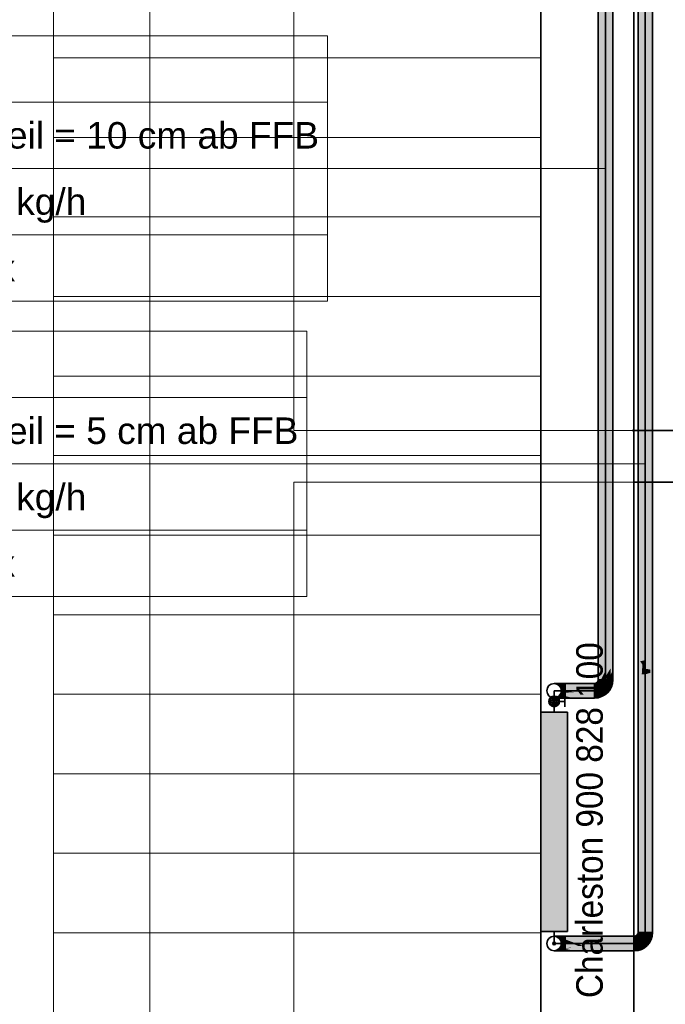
# Model space of a CAD drawing. Extents: x -208 to 552, y -140 to 454.
# Tile 4 of 47: x -118 to -69, y 229 to 303. Entities that reach past the tile are written whole.
import ezdxf
from ezdxf.lldxf.tags import DXFTag

# ---------------------------------------------------------------- set-up
doc = ezdxf.new("R2010")
doc.units = 0
doc.layers.get('0').update_dxf_attribs({"lineweight": 35})
for name, color, linetype, lineweight in [('0-Shading', 7, 'Continuous', 35), ('5_DG-BESTAND', 7, 'Continuous', 25), ('5_DG-SCHRAFF-FILL', 7, 'Continuous', 25), ('H_Heizkoerpertext', 7, 'Continuous', 35)]:
    doc.layers.add(name, color=color, linetype=linetype, lineweight=lineweight)
for name, color, linetype, lineweight, true_color in [('H_Heizkoerper', 1, 'Continuous', 35, 0xff0000), ('H_Heizkoerperflaeche', 7, 'Continuous', 35, 0xc0c0c0), ('H_Ruecklauf', 5, 'Continuous', 35, 0x0000ff), ('H_Ruecklauf_Beschriftung', 5, 'Continuous', 18, 0x0000ff), ('H_Vorlauf', 1, 'Continuous', 35, 0xff0000), ('H_Vorlauf_Beschriftung', 1, 'Continuous', 18, 0xff0000)]:
    doc.layers.add(name, color=color, linetype=linetype, lineweight=lineweight, true_color=true_color)
doc.styles.get("Standard").update_dxf_attribs({"font": 'arial.ttf'})
tags = doc.linetypes.add('VERDECKT2_S2', pattern=[0.0027, 0.002, -0.0007]).pattern_tags.tags
tags[6:7] = [DXFTag(74, 4), DXFTag(75, 0), DXFTag(340, '0'), DXFTag(46, 1.0), DXFTag(50, 0.0), DXFTag(44, 0.0), DXFTag(45, 0.0)]
tags[4:5] = [DXFTag(74, 4), DXFTag(75, 0), DXFTag(340, '0'), DXFTag(46, 1.0), DXFTag(50, 0.0), DXFTag(44, 0.0), DXFTag(45, 0.0)]

# ---------------------------------------------------------------- blocks, each defined once
blk = doc.blocks.new('Shading-A06HSU30NL', base_point=(253.809, 271.391))
at = {"layer": '0-Shading', "color": 14, "true_color": 0xb00000}
for points in [[(-74.22, 298.498), (-74.22, 304.838), (-74.381, 299.011), (-74.381, 304.926)], [(-73.442, 304.516), (-73.442, 296.62), (-73.281, 304.47), (-73.281, 296.355)], [(-74.381, 253.295), (-74.22, 253.295), (-74.381, 299.011), (-74.22, 298.498)], [(-73.442, 296.62), (-73.442, 259.203), (-73.281, 296.355), (-73.281, 261.65)], [(-73.442, 255.095), (-73.281, 255.902), (-73.442, 259.203), (-73.281, 261.65)], [(-73.442, 254.166), (-73.281, 254.639), (-73.442, 255.095), (-73.281, 255.902)], [(-73.442, 253.681), (-73.281, 254.006), (-73.442, 254.166), (-73.281, 254.639)], [(-73.442, 253.329), (-73.281, 253.569), (-73.442, 253.681), (-73.281, 254.006)], [(-73.281, 253.295), (-73.281, 253.569), (-73.442, 253.295), (-73.442, 253.329)], [(-77.093, 253.02), (-76.992, 252.859), (-76.879, 253.02), (-76.879, 252.859)], [(-74.656, 252.859), (-74.656, 253.02), (-76.879, 252.859), (-76.879, 253.02)], [(-77.028, 252.023), (-77.093, 251.92), (-76.879, 251.923), (-76.879, 251.92)], [(-76.879, 251.923), (-76.879, 252.023), (-77.028, 252.023), (-77.002, 252.064)], [(-77.002, 252.064), (-76.879, 252.023), (-76.992, 252.081), (-76.879, 252.064)], [(-76.879, 252.064), (-76.879, 252.081), (-76.992, 252.081)], [(-76.879, 252.064), (-76.879, 252.081), (-76.879, 252.064)], [(-76.879, 252.081), (-74.656, 251.92), (-74.656, 251.934)], [(-74.656, 251.92), (-76.879, 252.081), (-76.19, 251.92), (-76.879, 252.064)], [(-74.656, 252.081), (-76.879, 252.081), (-74.656, 251.934)], [(-76.879, 252.064), (-76.878, 252.023), (-76.19, 251.92), (-76.623, 251.92)], [(-76.879, 251.923), (-76.875, 251.92), (-76.879, 252.023), (-76.878, 252.023)], [(-76.879, 251.92), (-76.875, 251.92), (-76.879, 251.923)], [(-76.878, 252.023), (-76.875, 251.92), (-76.623, 251.92)]]:
    blk.add_solid(points, dxfattribs=at)
at = {"layer": '0-Shading', "color": 1, "true_color": 0xf50000}
for points in [[(-73.961, 304.725), (-74.22, 304.838), (-73.995, 297.926), (-74.22, 298.498)], [(-73.961, 304.725), (-73.995, 297.926), (-73.831, 304.668), (-73.831, 297.508)], [(-73.831, 304.668), (-73.831, 297.508), (-73.442, 304.516), (-73.442, 296.62)], [(-74.22, 298.498), (-74.22, 253.295), (-73.995, 297.926)], [(-73.995, 297.926), (-74.22, 253.295), (-73.831, 297.508), (-73.831, 255.742)], [(-73.831, 297.508), (-73.831, 255.742), (-73.442, 296.62), (-73.442, 259.203)], [(-73.831, 255.742), (-73.831, 253.984), (-73.442, 259.203), (-73.775, 254.143)], [(-73.775, 254.143), (-73.442, 255.095), (-73.442, 259.203)], [(-73.831, 253.984), (-73.831, 255.742), (-74.18, 253.295), (-74.22, 253.295)], [(-73.831, 253.984), (-73.831, 253.551), (-73.442, 255.095), (-73.713, 253.737)], [(-73.713, 253.737), (-73.442, 254.166), (-73.442, 255.095)], [(-74.18, 253.295), (-74.079, 253.296), (-73.831, 253.984), (-73.831, 253.551)], [(-73.831, 253.551), (-73.831, 253.299), (-73.442, 254.166), (-73.691, 253.437)], [(-73.691, 253.437), (-73.442, 253.681), (-73.442, 254.166)], [(-74.081, 253.295), (-74.181, 253.295), (-74.197, 253.172), (-74.235, 253.182)], [(-74.181, 253.295), (-74.22, 253.295), (-74.235, 253.182)], [(-74.18, 253.295), (-74.22, 253.295), (-74.181, 253.295)], [(-74.197, 253.172), (-74.099, 253.147), (-74.081, 253.295), (-73.839, 253.295)], [(-74.081, 253.295), (-74.079, 253.296), (-74.181, 253.295), (-74.18, 253.295)], [(-74.099, 253.147), (-73.858, 253.085), (-73.839, 253.295), (-73.831, 253.295)], [(-73.839, 253.295), (-73.831, 253.299), (-74.081, 253.295), (-74.079, 253.296)], [(-74.079, 253.296), (-73.831, 253.299), (-73.831, 253.551)], [(-73.84, 253.151), (-73.831, 253.295), (-73.858, 253.086), (-73.858, 253.085)], [(-73.739, 253.295), (-73.831, 253.295), (-73.816, 253.11), (-73.844, 253.094)], [(-73.831, 253.295), (-73.831, 253.299), (-73.839, 253.295)], [(-73.831, 253.299), (-73.831, 253.295), (-73.442, 253.681), (-73.624, 253.313)], [(-73.624, 253.313), (-73.831, 253.295), (-73.634, 253.295)], [(-73.816, 253.11), (-73.701, 253.177), (-73.739, 253.295), (-73.634, 253.295)], [(-73.465, 253.295), (-73.766, 253.065), (-73.657, 253.045)], [(-73.465, 253.295), (-73.5, 253.295), (-73.766, 253.065), (-73.703, 253.174)], [(-73.703, 253.174), (-73.5, 253.295), (-73.701, 253.177)], [(-73.701, 253.177), (-73.5, 253.295), (-73.634, 253.295)], [(-73.657, 253.045), (-73.479, 253.013), (-73.465, 253.295), (-73.442, 253.295)], [(-73.5, 253.295), (-73.442, 253.329), (-73.634, 253.295), (-73.624, 253.313)], [(-73.624, 253.313), (-73.442, 253.329), (-73.442, 253.681)], [(-73.5, 253.295), (-73.465, 253.295), (-73.442, 253.329)], [(-73.465, 253.295), (-73.442, 253.295), (-73.442, 253.329)], [(-76.879, 252.47), (-74.656, 252.47), (-76.879, 252.505), (-74.656, 252.859)], [(-74.656, 252.859), (-76.879, 252.859), (-76.879, 252.505)], [(-74.442, 252.498), (-74.543, 252.873), (-74.656, 252.47), (-74.656, 252.859)], [(-74.342, 252.122), (-74.442, 252.498), (-74.656, 252.081), (-74.656, 252.47)], [(-74.418, 252.883), (-74.438, 252.917), (-74.543, 252.873)], [(-74.442, 252.498), (-74.243, 252.58), (-74.543, 252.873), (-74.418, 252.883)], [(-74.229, 252.555), (-74.243, 252.58), (-74.442, 252.498)], [(-74.342, 252.122), (-74.049, 252.243), (-74.442, 252.498), (-74.229, 252.555)], [(-74.32, 252.959), (-74.347, 252.986), (-74.438, 252.917)], [(-74.418, 252.883), (-74.249, 252.888), (-74.438, 252.917), (-74.32, 252.959)], [(-74.243, 252.58), (-74.072, 252.711), (-74.418, 252.883), (-74.249, 252.888)], [(-74.244, 253.057), (-74.278, 253.077), (-74.347, 252.986)], [(-74.32, 252.959), (-74.158, 253.007), (-74.347, 252.986), (-74.244, 253.057)], [(-74.249, 252.888), (-73.949, 252.886), (-74.32, 252.959), (-74.158, 253.007)], [(-74.197, 253.172), (-74.235, 253.182), (-74.278, 253.077)], [(-74.101, 253.146), (-74.197, 253.172), (-74.244, 253.057), (-74.278, 253.077)], [(-74.244, 253.057), (-74.278, 253.077), (-74.244, 253.057)], [(-74.072, 252.711), (-73.941, 252.882), (-74.249, 252.888), (-73.949, 252.886)], [(-74.244, 253.057), (-74.156, 253.008), (-74.101, 253.146), (-73.867, 253.083)], [(-74.052, 252.691), (-74.072, 252.711), (-74.243, 252.58)], [(-74.229, 252.555), (-74.008, 252.646), (-74.243, 252.58), (-74.052, 252.691)], [(-74.197, 253.172), (-74.235, 253.182), (-74.197, 253.172)], [(-74.049, 252.243), (-73.797, 252.436), (-74.229, 252.555), (-74.008, 252.646)], [(-73.949, 252.886), (-73.94, 252.886), (-74.158, 253.007), (-74.156, 253.008)], [(-74.156, 253.008), (-73.94, 252.886), (-73.867, 253.083), (-73.859, 253.081)], [(-73.867, 253.083), (-73.858, 253.085), (-74.101, 253.146), (-74.099, 253.147)], [(-73.916, 252.868), (-73.941, 252.882), (-74.072, 252.711)], [(-74.052, 252.691), (-73.862, 252.836), (-74.072, 252.711), (-73.916, 252.868)], [(-74.008, 252.646), (-73.77, 252.783), (-74.052, 252.691), (-73.862, 252.836)], [(-73.797, 252.436), (-73.605, 252.688), (-74.008, 252.646), (-73.77, 252.783)], [(-73.941, 252.882), (-73.94, 252.886), (-73.949, 252.886)], [(-73.914, 252.871), (-73.94, 252.886), (-73.916, 252.868), (-73.941, 252.882)], [(-73.831, 253.074), (-73.859, 253.081), (-73.939, 252.886), (-73.94, 252.886)], [(-73.892, 252.899), (-73.94, 252.886), (-73.914, 252.871)], [(-73.77, 253.057), (-73.831, 253.074), (-73.892, 252.899), (-73.939, 252.886)], [(-73.86, 252.839), (-73.914, 252.871), (-73.862, 252.836), (-73.916, 252.868)], [(-73.86, 252.839), (-73.764, 252.934), (-73.914, 252.871), (-73.892, 252.899)], [(-73.892, 252.899), (-73.764, 252.934), (-73.77, 253.057), (-73.668, 253.03)], [(-73.859, 253.081), (-73.858, 253.085), (-73.867, 253.083)], [(-73.862, 252.836), (-73.77, 252.783), (-73.86, 252.839), (-73.769, 252.785)], [(-73.54, 252.995), (-73.764, 252.934), (-73.769, 252.785), (-73.86, 252.839)], [(-73.858, 253.085), (-73.859, 253.081), (-73.701, 253.177), (-73.703, 253.174)], [(-73.703, 253.174), (-73.859, 253.081), (-73.766, 253.065)], [(-73.766, 253.065), (-73.859, 253.081), (-73.77, 253.057)], [(-73.844, 253.094), (-73.84, 253.151), (-73.858, 253.086)], [(-73.668, 253.03), (-73.657, 253.045), (-73.77, 253.057), (-73.766, 253.065)], [(-73.77, 252.783), (-73.605, 252.688), (-73.769, 252.785)], [(-73.54, 252.995), (-73.769, 252.785), (-73.506, 252.986)], [(-73.769, 252.785), (-73.605, 252.688), (-73.506, 252.986), (-73.483, 252.98)], [(-73.764, 252.934), (-73.54, 252.995), (-73.668, 253.03)], [(-73.54, 252.995), (-73.479, 253.013), (-73.668, 253.03), (-73.657, 253.045)], [(-73.54, 252.995), (-73.506, 252.986), (-73.479, 253.013)], [(-73.506, 252.986), (-73.483, 252.98), (-73.479, 253.013)], [(-76.879, 252.081), (-74.656, 252.081), (-76.879, 252.323), (-74.656, 252.47)], [(-76.879, 252.446), (-76.655, 252.338), (-76.879, 252.47), (-76.228, 252.366)], [(-76.228, 252.366), (-74.656, 252.47), (-76.879, 252.47)], [(-76.879, 252.323), (-76.655, 252.338), (-76.879, 252.446)]]:
    blk.add_solid(points, dxfattribs=at)
at = {"layer": '0-Shading', "color": 14, "true_color": 0xaf0000}
for points in [[(-74.22, 253.295), (-74.381, 253.295), (-74.235, 253.182), (-74.39, 253.223)], [(-73.293, 253.199), (-73.281, 253.295), (-73.479, 253.013), (-73.442, 253.295)], [(-74.543, 252.873), (-74.585, 253.029), (-74.656, 252.859), (-74.656, 253.02)], [(-74.438, 252.917), (-74.518, 253.056), (-74.543, 252.873), (-74.585, 253.029)], [(-74.347, 252.986), (-74.461, 253.1), (-74.438, 252.917), (-74.518, 253.056)], [(-74.278, 253.077), (-74.418, 253.157), (-74.347, 252.986), (-74.461, 253.1)], [(-74.235, 253.182), (-74.39, 253.223), (-74.278, 253.077), (-74.418, 253.157)], [(-73.53, 252.645), (-73.605, 252.688), (-73.707, 252.346), (-73.797, 252.436)], [(-73.684, 252.322), (-73.465, 252.607), (-73.707, 252.346), (-73.53, 252.645)], [(-73.45, 252.972), (-73.483, 252.98), (-73.53, 252.645), (-73.605, 252.688)], [(-73.465, 252.607), (-73.328, 252.939), (-73.53, 252.645), (-73.45, 252.972)], [(-73.483, 252.98), (-73.45, 252.972), (-73.479, 253.013), (-73.453, 253.039)], [(-73.45, 252.972), (-73.328, 252.939), (-73.453, 253.039), (-73.293, 253.199)], [(-74.3, 251.966), (-74.342, 252.122), (-74.656, 251.92), (-74.656, 252.081)], [(-73.972, 252.11), (-74.049, 252.243), (-74.3, 251.967), (-74.342, 252.122)], [(-74.3, 251.966), (-73.968, 252.104), (-74.3, 251.967), (-73.972, 252.11)], [(-73.707, 252.346), (-73.797, 252.436), (-73.972, 252.11), (-74.049, 252.243)], [(-73.968, 252.104), (-73.684, 252.322), (-73.972, 252.11), (-73.707, 252.346)]]:
    blk.add_solid(points, dxfattribs=at)
at = {"layer": '0-Shading', "color": 16, "true_color": 0x850000}
for points in [[(-77.436, 252.917), (-77.677, 253.02), (-77.696, 253.016), (-77.704, 253.02)], [(-77.339, 252.875), (-77.436, 252.917), (-77.454, 252.916), (-77.696, 253.016)], [(-77.676, 253.02), (-77.677, 253.02), (-77.668, 253.016)], [(-77.668, 253.016), (-77.677, 253.02), (-77.434, 252.916), (-77.436, 252.917)], [(-77.454, 252.916), (-77.354, 252.875), (-77.339, 252.875), (-77.301, 252.859)], [(-77.434, 252.916), (-77.436, 252.917), (-77.338, 252.875), (-77.339, 252.875)], [(-77.354, 252.875), (-77.315, 252.859), (-77.301, 252.859)], [(-77.339, 252.875), (-77.301, 252.859), (-77.338, 252.875)], [(-77.301, 252.081), (-77.315, 252.081), (-77.676, 251.92), (-77.704, 251.92)], [(-77.301, 252.081), (-77.676, 251.92), (-77.672, 251.921)], [(-77.676, 251.92), (-77.676, 251.92), (-77.672, 251.921)]]:
    blk.add_solid(points, dxfattribs=at)
at = {"layer": '0-Shading', "color": 14, "true_color": 0x920000}
for points in [[(-77.379, 252.917), (-77.595, 253.02), (-77.668, 253.016), (-77.676, 253.02)], [(-77.291, 252.875), (-77.379, 252.917), (-77.434, 252.916), (-77.668, 253.016)], [(-77.594, 253.02), (-77.595, 253.02), (-77.586, 253.016)], [(-77.586, 253.016), (-77.595, 253.02), (-77.377, 252.916), (-77.379, 252.917)], [(-77.434, 252.916), (-77.338, 252.875), (-77.291, 252.875), (-77.257, 252.859)], [(-77.338, 252.875), (-77.301, 252.859), (-77.257, 252.859)], [(-77.291, 252.875), (-77.257, 252.859), (-77.291, 252.875)], [(-77.309, 252.056), (-77.672, 251.921), (-77.623, 251.92), (-77.676, 251.92)], [(-77.309, 252.056), (-77.291, 252.064), (-77.672, 251.921), (-77.301, 252.081)], [(-77.309, 252.056), (-77.623, 251.92), (-77.433, 251.997)], [(-77.623, 251.92), (-77.594, 251.92), (-77.433, 251.997)], [(-77.291, 252.064), (-77.257, 252.081), (-77.301, 252.081)]]:
    blk.add_solid(points, dxfattribs=at)
at = {"layer": '0-Shading', "color": 14, "true_color": 0x9d0000}
for points in [[(-77.463, 253.02), (-77.594, 253.02), (-77.286, 252.916), (-77.586, 253.016)], [(-77.286, 252.916), (-77.586, 253.016), (-77.215, 252.875), (-77.377, 252.916)], [(-77.215, 252.875), (-77.377, 252.916), (-77.188, 252.859), (-77.291, 252.875)], [(-77.291, 252.875), (-77.257, 252.859), (-77.188, 252.859)], [(-77.188, 252.081), (-77.594, 251.92), (-77.463, 251.92)], [(-77.594, 251.92), (-77.188, 252.081), (-77.433, 251.997), (-77.196, 252.081)], [(-77.196, 252.081), (-77.229, 252.081), (-77.433, 251.997), (-77.309, 252.056)], [(-77.309, 252.056), (-77.29, 252.062), (-77.291, 252.064)], [(-77.29, 252.062), (-77.229, 252.081), (-77.291, 252.064), (-77.257, 252.081)]]:
    blk.add_solid(points, dxfattribs=at)
at = {"layer": '0-Shading', "color": 14, "true_color": 0xa60000}
for points in [[(-77.292, 253.02), (-77.463, 253.02), (-77.117, 252.875), (-77.286, 252.916)], [(-77.117, 252.875), (-77.286, 252.916), (-77.097, 252.859), (-77.215, 252.875)], [(-77.215, 252.875), (-77.188, 252.859), (-77.097, 252.859)], [(-77.188, 252.081), (-77.463, 251.92), (-77.117, 252.064), (-77.292, 251.92)], [(-77.097, 252.081), (-77.188, 252.081), (-77.117, 252.064)]]:
    blk.add_solid(points, dxfattribs=at)
at = {"layer": '0-Shading', "color": 14, "true_color": 0x8e0000}
for points in [[(-77.301, 252.859), (-77.315, 252.859), (-77.244, 252.718), (-77.241, 252.678)], [(-77.241, 252.678), (-77.154, 252.47), (-77.244, 252.718), (-77.145, 252.47)], [(-77.276, 252.175), (-77.315, 252.081), (-77.208, 252.311), (-77.301, 252.081)], [(-77.181, 252.379), (-77.207, 252.342), (-77.208, 252.311), (-77.276, 252.175)], [(-77.145, 252.47), (-77.154, 252.47), (-77.181, 252.379), (-77.207, 252.342)]]:
    blk.add_solid(points, dxfattribs=at)
at = {"layer": '0-Shading', "color": 14, "true_color": 0xac0000}
for points in [[(-77.257, 252.859), (-77.301, 252.859), (-77.222, 252.76), (-77.244, 252.718)], [(-77.093, 253.02), (-77.292, 253.02), (-76.992, 252.859), (-77.117, 252.875)], [(-77.244, 252.718), (-77.145, 252.47), (-77.222, 252.76), (-77.117, 252.47)], [(-77.117, 252.875), (-77.097, 252.859), (-76.992, 252.859)], [(-77.295, 252.095), (-77.301, 252.081), (-77.257, 252.081)], [(-77.144, 252.396), (-77.208, 252.311), (-77.257, 252.081), (-77.295, 252.095)], [(-77.117, 252.064), (-77.292, 251.92), (-77.028, 252.023), (-77.093, 251.92)], [(-77.138, 252.413), (-77.181, 252.379), (-77.144, 252.396), (-77.208, 252.311)], [(-77.138, 252.413), (-77.126, 252.446), (-77.181, 252.379), (-77.145, 252.47)], [(-77.126, 252.446), (-77.117, 252.47), (-77.145, 252.47)], [(-77.028, 252.023), (-77.002, 252.064), (-77.117, 252.064), (-77.097, 252.081)], [(-77.002, 252.064), (-76.992, 252.081), (-77.097, 252.081)]]:
    blk.add_solid(points, dxfattribs=at)
at = {"layer": '0-Shading', "color": 12, "true_color": 0xc70000}
for points in [[(-77.188, 252.859), (-77.257, 252.859), (-77.17, 252.798), (-77.222, 252.76)], [(-77.17, 252.798), (-77.222, 252.76), (-77.081, 252.493), (-77.144, 252.543)], [(-77.144, 252.543), (-77.117, 252.47), (-77.081, 252.493), (-77.074, 252.47)], [(-77.229, 252.081), (-77.144, 252.396), (-77.257, 252.081)], [(-77.082, 252.442), (-77.229, 252.081), (-77.164, 252.162)], [(-77.229, 252.081), (-77.082, 252.442), (-77.144, 252.396), (-77.093, 252.437)], [(-77.184, 252.137), (-77.229, 252.081), (-77.196, 252.081)], [(-77.164, 252.162), (-77.184, 252.137), (-77.188, 252.081), (-77.196, 252.081)], [(-77.093, 252.437), (-77.138, 252.413), (-77.144, 252.396)], [(-77.126, 252.446), (-77.138, 252.413), (-77.113, 252.426)], [(-77.126, 252.446), (-77.082, 252.442), (-77.117, 252.47), (-77.081, 252.446)], [(-77.082, 252.442), (-77.126, 252.446), (-77.113, 252.426)], [(-77.081, 252.446), (-77.074, 252.47), (-77.117, 252.47)]]:
    blk.add_solid(points, dxfattribs=at)
at = {"layer": '0-Shading', "color": 12, "true_color": 0xdd0000}
for points in [[(-77.097, 252.859), (-77.188, 252.859), (-77.091, 252.83), (-77.17, 252.798)], [(-77.091, 252.83), (-77.17, 252.798), (-77.017, 252.47), (-77.081, 252.493)], [(-77.164, 252.162), (-77.188, 252.081), (-77.062, 252.252), (-77.097, 252.081)], [(-77.018, 252.466), (-77.082, 252.442), (-77.062, 252.252), (-77.164, 252.162)], [(-77.081, 252.446), (-77.082, 252.442), (-77.078, 252.444)], [(-77.081, 252.493), (-77.074, 252.47), (-77.017, 252.47)], [(-77.081, 252.446), (-77.046, 252.457), (-77.074, 252.47)], [(-77.078, 252.444), (-77.044, 252.456), (-77.081, 252.446), (-77.046, 252.457)], [(-77.046, 252.457), (-77.018, 252.466), (-77.074, 252.47), (-77.017, 252.47)], [(-77.044, 252.456), (-77.018, 252.466), (-77.046, 252.457)]]:
    blk.add_solid(points, dxfattribs=at)
at = {"layer": '0-Shading', "color": 1, "true_color": 0xec0000}
for points in [[(-76.992, 252.851), (-76.992, 252.859), (-77.091, 252.83), (-77.097, 252.859)], [(-77.004, 252.47), (-76.992, 252.851), (-77.017, 252.47), (-77.091, 252.83)], [(-76.953, 252.489), (-76.991, 252.851), (-77.004, 252.47), (-76.992, 252.851)], [(-76.991, 252.851), (-76.992, 252.859), (-76.992, 252.851)], [(-76.992, 252.081), (-76.968, 252.303), (-77.097, 252.081), (-77.025, 252.272)], [(-77.097, 252.081), (-77.025, 252.272), (-77.062, 252.252)], [(-77.025, 252.272), (-77.018, 252.466), (-77.062, 252.252)], [(-77.025, 252.272), (-76.95, 252.47), (-77.018, 252.466), (-77.004, 252.47)], [(-76.968, 252.303), (-76.95, 252.47), (-77.025, 252.272)], [(-77.004, 252.47), (-77.017, 252.47), (-77.018, 252.466)], [(-77.004, 252.47), (-76.95, 252.47), (-76.953, 252.489)]]:
    blk.add_solid(points, dxfattribs=at)
at = {"layer": '0-Shading', "color": 1, "true_color": 0xf40000}
for points in [[(-76.879, 252.859), (-76.992, 252.859), (-76.991, 252.851)], [(-76.879, 252.505), (-76.879, 252.859), (-76.953, 252.489), (-76.991, 252.851)], [(-76.953, 252.489), (-76.95, 252.47), (-76.879, 252.505), (-76.879, 252.47)], [(-76.968, 252.303), (-76.992, 252.081), (-76.879, 252.323), (-76.879, 252.081)], [(-76.879, 252.323), (-76.879, 252.446), (-76.968, 252.303), (-76.95, 252.47)], [(-76.879, 252.446), (-76.879, 252.47), (-76.95, 252.47)]]:
    blk.add_solid(points, dxfattribs=at)
blk = doc.blocks.new('Shading-A06HSU32NL', base_point=(250.769, 270.081))
at = {"layer": '0-Shading', "color": 174, "true_color": 0x0000b0}
for points in [[(-71.22, 261.533), (-71.22, 304.992), (-71.381, 261.562), (-71.381, 304.992)], [(-70.281, 256.826), (-70.281, 304.992), (-70.442, 256.501), (-70.442, 304.992)], [(-71.381, 257.789), (-71.22, 257.737), (-71.381, 261.562), (-71.22, 261.533)], [(-71.381, 255.982), (-71.22, 255.904), (-71.381, 257.789), (-71.22, 257.737)], [(-70.442, 255.017), (-70.281, 255.256), (-70.442, 256.501), (-70.281, 256.826)], [(-71.381, 254.801), (-71.22, 254.694), (-71.381, 255.982), (-71.22, 255.904)], [(-71.381, 253.865), (-71.22, 253.725), (-71.381, 254.801), (-71.22, 254.694)], [(-70.442, 253.827), (-70.281, 254.01), (-70.442, 255.017), (-70.281, 255.256)], [(-70.281, 249.304), (-70.281, 254.01), (-70.442, 250.221), (-70.442, 253.827)], [(-71.22, 251.397), (-71.22, 253.725), (-71.381, 250.1), (-71.381, 253.865)], [(-71.381, 249.75), (-71.22, 250.824), (-71.381, 250.1), (-71.22, 251.397)], [(-71.381, 249.159), (-71.22, 250.119), (-71.381, 249.75), (-71.22, 250.824)], [(-71.381, 234.235), (-71.22, 234.235), (-71.381, 249.159), (-71.22, 250.119)], [(-70.442, 234.235), (-70.281, 234.235), (-70.442, 250.221), (-70.281, 249.304)], [(-77.093, 233.96), (-76.992, 233.799), (-76.879, 233.96), (-76.879, 233.799)], [(-76.879, 233.799), (-72.159, 233.96), (-76.879, 233.96)], [(-76.879, 233.799), (-71.656, 233.799), (-72.159, 233.96), (-71.656, 233.873)], [(-71.656, 233.873), (-71.656, 233.96), (-72.159, 233.96)], [(-77.002, 233.005), (-77.093, 232.86), (-76.879, 232.963), (-76.879, 232.86)], [(-76.879, 232.963), (-76.879, 233.005), (-77.002, 233.005), (-76.992, 233.021)], [(-76.879, 233.005), (-76.879, 233.021), (-76.992, 233.021)], [(-76.841, 232.996), (-76.879, 233.021), (-76.879, 233.005)], [(-76.879, 233.021), (-76.841, 232.996), (-74.432, 232.86), (-76.19, 232.86)], [(-71.656, 232.86), (-76.879, 233.021), (-74.432, 232.86)], [(-76.879, 233.021), (-71.656, 232.86), (-71.656, 233.021)], [(-76.879, 232.963), (-76.623, 232.86), (-76.879, 233.005), (-76.841, 232.996)], [(-76.879, 232.86), (-76.623, 232.86), (-76.879, 232.963)], [(-76.841, 232.996), (-76.623, 232.86), (-76.19, 232.86)]]:
    blk.add_solid(points, dxfattribs=at)
at = {"layer": '0-Shading', "color": 5, "true_color": 0x0000f5}
for points in [[(-70.831, 262.299), (-70.831, 304.992), (-71.22, 261.533), (-71.22, 304.992)], [(-70.442, 258.751), (-70.442, 304.992), (-70.831, 258.135), (-70.831, 304.992)], [(-71.22, 257.737), (-70.831, 258.135), (-71.22, 261.533), (-70.831, 262.299)], [(-70.831, 256.119), (-70.442, 256.501), (-70.831, 258.135), (-70.442, 258.751)], [(-71.22, 255.904), (-70.831, 256.119), (-71.22, 257.737), (-70.831, 258.135)], [(-70.831, 254.784), (-70.442, 255.017), (-70.831, 256.119), (-70.442, 256.501)], [(-71.22, 255.904), (-71.22, 254.694), (-70.942, 256.058), (-71.029, 254.738)], [(-71.029, 254.738), (-70.831, 254.784), (-70.942, 256.058), (-70.831, 256.119)], [(-71.029, 254.738), (-71.22, 254.694), (-71.048, 254.448)], [(-70.831, 254.784), (-71.029, 254.738), (-70.831, 254.137), (-71.048, 254.448)], [(-70.831, 254.784), (-70.831, 254.137), (-70.442, 255.017), (-70.442, 254.068)], [(-71.048, 254.448), (-71.22, 254.694), (-71.096, 253.72), (-71.22, 253.725)], [(-70.831, 254.137), (-71.048, 254.448), (-70.916, 253.713), (-71.096, 253.72)], [(-70.916, 253.713), (-70.831, 253.71), (-70.831, 254.137)], [(-70.831, 254.137), (-70.831, 253.71), (-70.442, 254.068), (-70.442, 253.827)], [(-70.831, 252.182), (-70.831, 253.71), (-71.22, 251.397), (-71.22, 253.725)], [(-70.442, 251.147), (-70.442, 253.827), (-70.831, 251.403), (-70.831, 253.71)], [(-71.22, 250.824), (-70.831, 251.403), (-71.22, 251.397), (-70.831, 252.182)], [(-71.22, 250.119), (-70.831, 250.559), (-71.22, 250.824), (-70.831, 251.403)], [(-70.831, 250.559), (-70.442, 250.221), (-70.831, 251.403), (-70.442, 251.147)], [(-71.22, 250.119), (-70.831, 234.239), (-70.831, 250.559)], [(-70.831, 250.559), (-70.442, 234.269), (-70.442, 250.221)], [(-70.831, 250.559), (-70.831, 234.235), (-70.442, 234.269), (-70.5, 234.235)], [(-71.22, 250.119), (-71.22, 234.235), (-70.831, 234.239), (-70.839, 234.235)], [(-71.244, 233.997), (-71.278, 234.017), (-71.347, 233.926)], [(-71.32, 233.899), (-71.158, 233.947), (-71.347, 233.926), (-71.244, 233.997)], [(-71.249, 233.828), (-70.949, 233.826), (-71.32, 233.899), (-71.158, 233.947)], [(-71.197, 234.112), (-71.235, 234.122), (-71.278, 234.017)], [(-71.101, 234.086), (-71.197, 234.112), (-71.244, 233.997), (-71.278, 234.017)], [(-71.244, 233.997), (-71.278, 234.017), (-71.244, 233.997)], [(-71.244, 233.997), (-71.156, 233.948), (-71.101, 234.086), (-70.867, 234.023)], [(-71.081, 234.235), (-71.181, 234.235), (-71.197, 234.112), (-71.235, 234.122)], [(-71.181, 234.235), (-71.22, 234.235), (-71.235, 234.122)], [(-71.197, 234.112), (-71.235, 234.122), (-71.197, 234.112)], [(-71.197, 234.112), (-71.099, 234.087), (-71.081, 234.235), (-70.839, 234.235)], [(-70.949, 233.826), (-70.94, 233.826), (-71.158, 233.947), (-71.156, 233.948)], [(-71.156, 233.948), (-70.94, 233.826), (-70.867, 234.023), (-70.859, 234.021)], [(-70.867, 234.023), (-70.858, 234.025), (-71.101, 234.086), (-71.099, 234.087)], [(-71.099, 234.087), (-70.858, 234.025), (-70.839, 234.235), (-70.831, 234.235)], [(-70.859, 234.021), (-70.94, 233.826), (-70.77, 233.997), (-70.892, 233.839)], [(-70.892, 233.839), (-70.764, 233.874), (-70.77, 233.997), (-70.668, 233.97)], [(-70.859, 234.021), (-70.858, 234.025), (-70.867, 234.023)], [(-70.54, 233.935), (-70.764, 233.874), (-70.769, 233.725), (-70.86, 233.779)], [(-70.859, 234.021), (-70.5, 234.235), (-70.858, 234.025)], [(-70.5, 234.235), (-70.859, 234.021), (-70.465, 234.235), (-70.657, 233.985)], [(-70.657, 233.985), (-70.859, 234.021), (-70.668, 233.97)], [(-70.858, 234.025), (-70.844, 234.034), (-70.831, 234.235)], [(-70.844, 234.034), (-70.5, 234.235), (-70.831, 234.235)], [(-70.839, 234.235), (-70.831, 234.235), (-70.831, 234.239)], [(-70.54, 233.935), (-70.769, 233.725), (-70.506, 233.926)], [(-70.764, 233.874), (-70.54, 233.935), (-70.668, 233.97)], [(-70.54, 233.935), (-70.479, 233.953), (-70.668, 233.97), (-70.657, 233.985)], [(-70.657, 233.985), (-70.479, 233.953), (-70.465, 234.235), (-70.442, 234.235)], [(-70.54, 233.935), (-70.506, 233.926), (-70.479, 233.953)], [(-70.506, 233.926), (-70.483, 233.92), (-70.479, 233.953)], [(-70.5, 234.235), (-70.442, 234.235), (-70.442, 234.269)], [(-76.879, 233.799), (-74.103, 233.41), (-71.656, 233.799)], [(-76.04, 233.41), (-74.103, 233.41), (-76.879, 233.721), (-76.879, 233.799)], [(-76.226, 233.41), (-76.04, 233.41), (-76.879, 233.68), (-76.879, 233.721)], [(-76.879, 233.68), (-76.879, 233.638), (-76.226, 233.41), (-76.34, 233.41)], [(-76.879, 233.638), (-76.879, 233.41), (-76.34, 233.41)], [(-76.272, 233.106), (-76.879, 233.021), (-71.656, 233.41), (-71.656, 233.021)], [(-76.879, 233.098), (-76.879, 233.066), (-74.103, 233.41), (-76.272, 233.106)], [(-76.879, 233.098), (-75.854, 233.213), (-76.879, 233.41), (-76.34, 233.41)], [(-76.34, 233.41), (-75.854, 233.213), (-76.226, 233.41), (-75.723, 233.228)], [(-74.103, 233.41), (-76.272, 233.106), (-71.656, 233.41)], [(-76.226, 233.41), (-75.723, 233.228), (-76.04, 233.41), (-75.512, 233.251)], [(-75.512, 233.251), (-74.103, 233.41), (-76.04, 233.41)], [(-74.103, 233.41), (-71.656, 233.41), (-71.656, 233.799)], [(-71.442, 233.438), (-71.543, 233.813), (-71.656, 233.41), (-71.656, 233.799)], [(-71.342, 233.062), (-71.442, 233.438), (-71.656, 233.021), (-71.656, 233.41)], [(-71.418, 233.823), (-71.438, 233.857), (-71.543, 233.813)], [(-71.442, 233.438), (-71.243, 233.52), (-71.543, 233.813), (-71.418, 233.823)], [(-71.229, 233.495), (-71.243, 233.52), (-71.442, 233.438)], [(-71.342, 233.062), (-71.049, 233.183), (-71.442, 233.438), (-71.229, 233.495)], [(-71.32, 233.899), (-71.347, 233.926), (-71.438, 233.857)], [(-71.418, 233.823), (-71.249, 233.828), (-71.438, 233.857), (-71.32, 233.899)], [(-71.243, 233.52), (-71.072, 233.651), (-71.418, 233.823), (-71.249, 233.828)], [(-71.072, 233.651), (-70.941, 233.822), (-71.249, 233.828), (-70.949, 233.826)], [(-71.052, 233.631), (-71.072, 233.651), (-71.243, 233.52)], [(-71.229, 233.495), (-71.008, 233.587), (-71.243, 233.52), (-71.052, 233.631)], [(-71.049, 233.183), (-70.797, 233.376), (-71.229, 233.495), (-71.008, 233.587)], [(-70.916, 233.808), (-70.941, 233.822), (-71.072, 233.651)], [(-71.052, 233.631), (-70.862, 233.776), (-71.072, 233.651), (-70.916, 233.808)], [(-71.008, 233.587), (-70.77, 233.723), (-71.052, 233.631), (-70.862, 233.776)], [(-70.797, 233.376), (-70.605, 233.628), (-71.008, 233.587), (-70.77, 233.723)], [(-70.941, 233.822), (-70.94, 233.826), (-70.949, 233.826)], [(-70.914, 233.811), (-70.94, 233.826), (-70.916, 233.808), (-70.941, 233.822)], [(-70.892, 233.839), (-70.94, 233.826), (-70.914, 233.811)], [(-70.86, 233.779), (-70.914, 233.811), (-70.862, 233.776), (-70.916, 233.808)], [(-70.86, 233.779), (-70.764, 233.874), (-70.914, 233.811), (-70.892, 233.839)], [(-70.862, 233.776), (-70.77, 233.723), (-70.86, 233.779), (-70.769, 233.725)], [(-70.77, 233.723), (-70.605, 233.628), (-70.769, 233.725)], [(-70.769, 233.725), (-70.605, 233.628), (-70.506, 233.926), (-70.483, 233.92)], [(-76.879, 233.066), (-76.879, 233.021), (-76.272, 233.106)]]:
    blk.add_solid(points, dxfattribs=at)
at = {"layer": '0-Shading', "color": 176, "true_color": 0x000085}
for points in [[(-77.704, 233.96), (-77.315, 233.799), (-77.676, 233.96), (-77.301, 233.799)], [(-77.31, 233.017), (-77.301, 233.021), (-77.704, 232.86), (-77.315, 233.021)], [(-77.31, 233.017), (-77.704, 232.86), (-77.698, 232.86)], [(-77.693, 232.86), (-77.31, 233.017), (-77.698, 232.86)], [(-77.301, 233.021), (-77.693, 232.86), (-77.544, 232.916)], [(-77.693, 232.86), (-77.676, 232.86), (-77.544, 232.916)]]:
    blk.add_solid(points, dxfattribs=at)
at = {"layer": '0-Shading', "color": 174, "true_color": 0x000092}
for points in [[(-77.676, 233.96), (-77.301, 233.799), (-77.594, 233.96), (-77.257, 233.799)], [(-77.544, 232.916), (-77.676, 232.86), (-77.342, 232.98), (-77.594, 232.86)], [(-77.257, 233.021), (-77.301, 233.021), (-77.342, 232.98), (-77.544, 232.916)]]:
    blk.add_solid(points, dxfattribs=at)
at = {"layer": '0-Shading', "color": 174, "true_color": 0x00009d}
for points in [[(-77.594, 233.96), (-77.257, 233.799), (-77.463, 233.96), (-77.188, 233.799)], [(-77.342, 232.98), (-77.594, 232.86), (-77.192, 233.018), (-77.463, 232.86)], [(-77.257, 233.021), (-77.342, 232.98), (-77.227, 233.009)], [(-77.192, 233.018), (-77.188, 233.021), (-77.227, 233.009), (-77.257, 233.021)]]:
    blk.add_solid(points, dxfattribs=at)
at = {"layer": '0-Shading', "color": 174, "true_color": 0x0000a6}
for points in [[(-77.463, 233.96), (-77.188, 233.799), (-77.292, 233.96), (-77.097, 233.799)], [(-77.097, 233.021), (-77.18, 233.021), (-77.463, 232.86), (-77.192, 233.018)], [(-77.097, 233.021), (-77.463, 232.86), (-77.292, 232.86)], [(-77.192, 233.018), (-77.184, 233.02), (-77.188, 233.021)], [(-77.184, 233.02), (-77.18, 233.021), (-77.188, 233.021)]]:
    blk.add_solid(points, dxfattribs=at)
at = {"layer": '0-Shading', "color": 174, "true_color": 0x0000ac}
for points in [[(-77.093, 233.96), (-77.292, 233.96), (-76.992, 233.799), (-77.117, 233.815)], [(-77.252, 233.784), (-77.301, 233.799), (-77.174, 233.568), (-77.263, 233.704)], [(-77.257, 233.799), (-77.301, 233.799), (-77.252, 233.784)], [(-77.3, 233.021), (-77.127, 233.388), (-77.301, 233.021), (-77.145, 233.41)], [(-77.197, 233.188), (-77.126, 233.386), (-77.3, 233.021), (-77.127, 233.388)], [(-77.3, 233.021), (-77.257, 233.021), (-77.197, 233.188)], [(-77.263, 233.704), (-77.145, 233.41), (-77.174, 233.568), (-77.117, 233.41)], [(-77.127, 233.388), (-77.117, 233.41), (-77.145, 233.41)], [(-77.126, 233.386), (-77.117, 233.41), (-77.127, 233.388)], [(-77.117, 233.815), (-77.097, 233.799), (-76.992, 233.799)], [(-77.097, 233.021), (-77.292, 232.86), (-77.002, 233.005), (-77.093, 232.86)], [(-77.027, 233.021), (-77.097, 233.021), (-77.064, 233.015)], [(-77.002, 233.005), (-76.992, 233.021), (-77.064, 233.015), (-77.027, 233.021)]]:
    blk.add_solid(points, dxfattribs=at)
at = {"layer": '0-Shading', "color": 174, "true_color": 0x0000af}
for points in [[(-71.543, 233.813), (-71.585, 233.969), (-71.656, 233.799), (-71.656, 233.96)], [(-71.438, 233.857), (-71.518, 233.996), (-71.543, 233.813), (-71.585, 233.969)], [(-71.347, 233.926), (-71.461, 234.04), (-71.438, 233.857), (-71.518, 233.996)], [(-71.288, 234.022), (-71.418, 234.097), (-71.365, 233.944), (-71.461, 234.04)], [(-71.238, 234.123), (-71.39, 234.163), (-71.288, 234.022), (-71.418, 234.097)], [(-71.22, 234.235), (-71.381, 234.235), (-71.238, 234.123), (-71.39, 234.163)], [(-71.347, 233.926), (-71.278, 234.017), (-71.365, 233.944), (-71.288, 234.022)], [(-71.278, 234.017), (-71.235, 234.122), (-71.288, 234.022), (-71.238, 234.123)], [(-71.235, 234.122), (-71.22, 234.235), (-71.238, 234.123)], [(-70.328, 233.879), (-70.293, 234.139), (-70.483, 233.92), (-70.479, 233.953)], [(-70.293, 234.139), (-70.281, 234.235), (-70.479, 233.953), (-70.442, 234.235)], [(-70.684, 233.262), (-70.797, 233.376), (-70.968, 233.044), (-71.049, 233.183)], [(-70.465, 233.547), (-70.605, 233.628), (-70.684, 233.262), (-70.797, 233.376)], [(-70.328, 233.879), (-70.483, 233.92), (-70.465, 233.547), (-70.605, 233.628)], [(-71.3, 232.906), (-71.342, 233.062), (-71.656, 232.86), (-71.656, 233.021)], [(-70.968, 233.044), (-71.049, 233.183), (-71.3, 232.906), (-71.342, 233.062)]]:
    blk.add_solid(points, dxfattribs=at)
at = {"layer": '0-Shading', "color": 174, "true_color": 0x00008e}
for points in [[(-77.315, 233.799), (-77.154, 233.41), (-77.301, 233.799), (-77.145, 233.41)], [(-77.154, 233.41), (-77.315, 233.021), (-77.145, 233.41), (-77.301, 233.021)]]:
    blk.add_solid(points, dxfattribs=at)
at = {"layer": '0-Shading', "color": 172, "true_color": 0x0000c7}
for points in [[(-77.175, 233.757), (-77.183, 233.784), (-77.252, 233.784), (-77.257, 233.799)], [(-77.183, 233.784), (-77.188, 233.799), (-77.257, 233.799)], [(-77.197, 233.188), (-77.257, 233.021), (-77.107, 233.296), (-77.188, 233.021)], [(-77.175, 233.757), (-77.252, 233.784), (-77.095, 233.483), (-77.174, 233.568)], [(-77.107, 233.296), (-77.095, 233.336), (-77.197, 233.188), (-77.126, 233.386)], [(-77.095, 233.483), (-77.174, 233.568), (-77.081, 233.433), (-77.144, 233.483)], [(-77.144, 233.483), (-77.117, 233.41), (-77.081, 233.433), (-77.074, 233.41)], [(-77.126, 233.386), (-77.095, 233.336), (-77.117, 233.41), (-77.081, 233.386)], [(-77.081, 233.386), (-77.074, 233.41), (-77.117, 233.41)]]:
    blk.add_solid(points, dxfattribs=at)
at = {"layer": '0-Shading', "color": 172, "true_color": 0x0000dd}
for points in [[(-77.183, 233.784), (-77.089, 233.757), (-77.188, 233.799), (-77.094, 233.784)], [(-77.094, 233.784), (-77.097, 233.799), (-77.188, 233.799)], [(-77.18, 233.021), (-77.042, 233.349), (-77.188, 233.021), (-77.107, 233.296)], [(-77.081, 233.721), (-77.089, 233.757), (-77.175, 233.757), (-77.183, 233.784)], [(-77.09, 233.054), (-77.027, 233.362), (-77.18, 233.021), (-77.042, 233.349)], [(-77.081, 233.721), (-77.175, 233.757), (-77.022, 233.433), (-77.095, 233.483)], [(-77.107, 233.296), (-77.084, 233.315), (-77.095, 233.336)], [(-77.022, 233.433), (-77.095, 233.483), (-77.017, 233.41), (-77.081, 233.433)], [(-77.095, 233.336), (-77.084, 233.315), (-77.081, 233.386), (-77.077, 233.382)], [(-77.077, 233.382), (-77.084, 233.315), (-77.044, 233.348)], [(-77.081, 233.433), (-77.074, 233.41), (-77.017, 233.41)], [(-77.077, 233.382), (-77.074, 233.41), (-77.081, 233.386)], [(-77.074, 233.41), (-77.077, 233.382), (-77.042, 233.349), (-77.044, 233.348)], [(-77.074, 233.41), (-77.042, 233.349), (-77.026, 233.388)], [(-77.017, 233.41), (-77.074, 233.41), (-77.026, 233.388)], [(-77.042, 233.349), (-77.027, 233.362), (-77.026, 233.388), (-77.022, 233.386)], [(-77.022, 233.386), (-77.017, 233.41), (-77.026, 233.388)], [(-77.18, 233.021), (-77.097, 233.021), (-77.09, 233.054)]]:
    blk.add_solid(points, dxfattribs=at)
at = {"layer": '0-Shading', "color": 5, "true_color": 0x0000ec}
for points in [[(-77.097, 233.799), (-77.094, 233.784), (-77.044, 233.791)], [(-77.097, 233.799), (-77.044, 233.791), (-76.992, 233.799)], [(-77.044, 233.791), (-77.094, 233.784), (-77.012, 233.787), (-77.063, 233.776)], [(-77.089, 233.757), (-76.984, 233.721), (-77.094, 233.784), (-76.988, 233.757)], [(-76.986, 233.081), (-76.952, 233.398), (-77.09, 233.054), (-77.027, 233.362)], [(-76.979, 233.68), (-76.984, 233.721), (-77.081, 233.721), (-77.089, 233.757)], [(-76.979, 233.68), (-77.081, 233.721), (-76.95, 233.41), (-77.022, 233.433)], [(-77.063, 233.776), (-76.988, 233.757), (-76.991, 233.791)], [(-76.992, 233.799), (-77.044, 233.791), (-76.991, 233.791), (-77.012, 233.787)], [(-76.952, 233.398), (-76.95, 233.41), (-77.027, 233.362), (-77.017, 233.41)], [(-77.022, 233.433), (-77.017, 233.41), (-76.95, 233.41)], [(-76.986, 233.081), (-77.09, 233.054), (-77.027, 233.021), (-77.097, 233.021)], [(-76.986, 233.081), (-77.027, 233.021), (-76.99, 233.041)], [(-77.027, 233.021), (-76.992, 233.021), (-76.99, 233.041)]]:
    blk.add_solid(points, dxfattribs=at)
at = {"layer": '0-Shading', "color": 5, "true_color": 0x0000f4}
for points in [[(-76.879, 233.799), (-76.992, 233.799), (-76.991, 233.791)], [(-76.988, 233.757), (-76.879, 233.721), (-76.991, 233.791), (-76.879, 233.799)], [(-76.984, 233.721), (-76.879, 233.68), (-76.988, 233.757), (-76.879, 233.721)], [(-76.879, 233.098), (-76.879, 233.41), (-76.986, 233.081), (-76.952, 233.398)], [(-76.879, 233.638), (-76.879, 233.68), (-76.979, 233.68), (-76.984, 233.721)], [(-76.979, 233.68), (-76.95, 233.41), (-76.879, 233.638), (-76.879, 233.41)], [(-76.879, 233.41), (-76.95, 233.41), (-76.952, 233.398)], [(-76.99, 233.041), (-76.992, 233.021), (-76.879, 233.066), (-76.879, 233.021)], [(-76.879, 233.098), (-76.986, 233.081), (-76.879, 233.066), (-76.99, 233.041)]]:
    blk.add_solid(points, dxfattribs=at)
blk = doc.blocks.new('Referenz-A06HSU36NL', base_point=(-177.958, -120.344))
at = {"layer": '5_DG-BESTAND', "color": 0, "lineweight": 18}
blk.add_line((-115.447, 378.271), (-115.447, 132.342), dxfattribs=at)
at = {"layer": '5_DG-BESTAND', "color": 0, "lineweight": 35}
for p, q in [((-78.704, 378.271), (-78.704, 132.342)), ((-71.704, 132.342), (-71.704, 378.271)), ((-71.813, 272.092), (-42.154, 272.092)), ((-38.154, 268.212), (-71.704, 268.212))]:
    blk.add_line(p, q, dxfattribs=at)
at = {"layer": '5_DG-BESTAND', "color": 0, "linetype": 'VERDECKT2_S2', "lineweight": 18, "ltscale": 0.18}
for p, q in [((-108.175, 362.128), (-108.175, 140.225)), ((-97.334, 272.092), (-97.334, 358.972)), ((-71.813, 272.092), (-97.334, 272.092)), ((-97.334, 214.912), (-97.334, 268.212)), ((-97.334, 268.212), (-71.704, 268.212))]:
    blk.add_line(p, q, dxfattribs=at)
at = {"layer": '5_DG-SCHRAFF-FILL', "color": 0, "lineweight": 13}
for p, q in [((-115.447, 300.212), (-78.704, 300.212)), ((-115.447, 294.212), (-78.704, 294.212)), ((-115.447, 288.212), (-78.704, 288.212)), ((-115.447, 282.212), (-78.704, 282.212)), ((-115.447, 276.212), (-78.704, 276.212)), ((-115.447, 270.212), (-78.704, 270.212)), ((-115.447, 264.212), (-78.704, 264.212)), ((-115.447, 258.212), (-78.704, 258.212)), ((-115.447, 252.212), (-78.704, 252.212)), ((-115.447, 246.212), (-78.704, 246.212)), ((-115.447, 240.212), (-78.704, 240.212)), ((-115.447, 234.212), (-78.704, 234.212))]:
    blk.add_line(p, q, dxfattribs=at)
blk = doc.blocks.new('Heizkörper-A06HSU38NL', base_point=(-80.034, 227.964))
at = {"color": 0, "linetype": 'ByBlock', "lineweight": -2, "ltscale": 0.35}
for p, q in [((-78.704, 250.87), (-76.704, 250.87)), ((-78.704, 234.31), (-78.704, 250.87)), ((-76.704, 250.87), (-76.704, 234.31)), ((-76.704, 234.31), (-78.704, 234.31))]:
    blk.add_line(p, q, dxfattribs=at)
at = {"layer": 'H_Heizkoerperflaeche', "linetype": 'ByBlock', "lineweight": -2, "ltscale": 0.35}
blk.add_solid([(-78.704, 250.87), (-76.704, 250.87), (-78.704, 234.31), (-76.704, 234.31)], dxfattribs=at)
at = {"layer": 'H_Ruecklauf', "linetype": 'ByBlock', "lineweight": -2, "ltscale": 0.35}
blk.add_line((-77.704, 234.31), (-77.704, 233.41), dxfattribs=at)
blk.add_circle((-77.704, 233.41), 0.1, dxfattribs=at)
at = {"layer": 'H_Vorlauf', "color": 0, "linetype": 'ByBlock', "lineweight": -2, "ltscale": 0.35}
for p, q in [((-77.704, 250.87), (-77.704, 252.47)), ((-76.904, 252.07), (-76.904, 251.27)), ((-77.304, 251.67), (-76.904, 251.67))]:
    blk.add_line(p, q, dxfattribs=at)
for radius in [0.4, 0.3, 0.2, 0.1]:
    blk.add_circle((-77.704, 251.67), radius, dxfattribs=at)
at = {"layer": 'H_Heizkoerpertext', "linetype": 'ByBlock', "lineweight": -2, "ltscale": 0.35, "insert": (-76.038, 229.294), "char_height": 2, "attachment_point": 1, "rotation": 90}
blk.add_mtext('{\\W0.9;\\fArial;Charleston 900 828 100}', dxfattribs=at)
blk = doc.blocks.new('Rohr - 1703-A06HSU4WNL', base_point=(-77.704, 233.41))
at = {"color": 0, "linetype": 'ByBlock', "lineweight": -2, "ltscale": 0.35}
for p, q in [((-70.831, 305.762), (-70.831, 233.41)), ((-70.831, 233.41), (-77.704, 233.41))]:
    blk.add_line(p, q, dxfattribs=at)
blk = doc.blocks.new('Bauteilbeschriftung-A06HSU4YNL', base_point=(-132.197, 259.586))
at = {"color": 0, "lineweight": -2}
for p, q in [((-132.197, 279.586), (-96.344, 279.586)), ((-96.344, 279.586), (-96.344, 259.586)), ((-132.197, 274.586), (-96.344, 274.586)), ((-132.197, 269.586), (-96.344, 269.586)), ((-132.197, 264.586), (-96.344, 264.586)), ((-96.344, 259.586), (-132.197, 259.586))]:
    blk.add_line(p, q, dxfattribs=at)
at = {"color": 0, "linetype": 'ByBlock', "lineweight": -2, "ltscale": 0.18}
blk.add_line((-96.344, 269.586), (-70.831, 269.586), dxfattribs=at)
at = {"color": 0, "linetype": 'ByBlock', "lineweight": -2, "ltscale": 0.18, "char_height": 2, "attachment_point": 1}
for s, insert in [('{\\fArial;Mitte Bauteil = 5 cm ab FFB}', (-131.531, 273.086)), ('{\\fArial;ṁ = 52.62 kg/h}', (-131.531, 268.086)), ('{\\fArial;Temponox }', (-131.531, 263.086))]:
    blk.add_mtext(s, dxfattribs=dict(at, insert=insert))
blk = doc.blocks.new('Rohr - 1703-A06HSU78NL', base_point=(-77.704, 252.47))
at = {"color": 0, "linetype": 'ByBlock', "lineweight": -2, "ltscale": 0.35}
for p, q in [((-73.831, 331.262), (-73.831, 252.47)), ((-73.831, 252.47), (-77.704, 252.47))]:
    blk.add_line(p, q, dxfattribs=at)
blk = doc.blocks.new('Bauteilbeschriftung-A06HSU7ANL', base_point=(-132.197, 281.866))
at = {"color": 0, "lineweight": -2}
for p, q in [((-132.197, 301.866), (-94.79, 301.866)), ((-94.79, 301.866), (-94.79, 281.866)), ((-132.197, 296.866), (-94.79, 296.866)), ((-132.197, 291.866), (-94.79, 291.866)), ((-132.197, 286.866), (-94.79, 286.866)), ((-94.79, 281.866), (-132.197, 281.866))]:
    blk.add_line(p, q, dxfattribs=at)
at = {"color": 0, "linetype": 'ByBlock', "lineweight": -2, "ltscale": 0.18}
blk.add_line((-94.79, 291.866), (-73.831, 291.866), dxfattribs=at)
at = {"color": 0, "linetype": 'ByBlock', "lineweight": -2, "ltscale": 0.18, "char_height": 2, "attachment_point": 1}
for s, insert in [('{\\fArial;Mitte Bauteil = 10 cm ab FFB}', (-131.531, 295.366)), ('{\\fArial;ṁ = 52.62 kg/h}', (-131.531, 290.366)), ('{\\fArial;Temponox }', (-131.531, 285.366))]:
    blk.add_mtext(s, dxfattribs=dict(at, insert=insert))
blk = doc.blocks.new('Geometrie-A06HSU7ONL', base_point=(-78.254, 159.517))
at = {"layer": 'H_Ruecklauf', "lineweight": -2}
for p, q in [((-71.381, 304.992), (-71.381, 234.235)), ((-70.281, 234.235), (-70.281, 304.992)), ((-77.704, 233.96), (-77.676, 233.96)), ((-77.676, 233.96), (-77.594, 233.96)), ((-77.594, 233.96), (-77.463, 233.96)), ((-77.463, 233.96), (-77.292, 233.96)), ((-77.292, 233.96), (-77.093, 233.96)), ((-77.093, 233.96), (-76.879, 233.96)), ((-76.879, 233.96), (-76.879, 232.86)), ((-71.656, 233.96), (-76.879, 233.96)), ((-76.879, 233.637), (-76.879, 233.96)), ((-71.656, 233.637), (-71.656, 233.96)), ((-71.656, 232.86), (-71.656, 233.96)), ((-71.059, 234.235), (-71.381, 234.235)), ((-70.281, 234.235), (-71.381, 234.235)), ((-70.603, 234.235), (-71.059, 234.235)), ((-70.281, 234.235), (-70.603, 234.235)), ((-76.879, 233.182), (-76.879, 233.637)), ((-71.656, 233.182), (-71.656, 233.637)), ((-77.704, 232.86), (-77.676, 232.86)), ((-77.676, 232.86), (-77.594, 232.86)), ((-77.594, 232.86), (-77.463, 232.86)), ((-77.463, 232.86), (-77.292, 232.86)), ((-77.292, 232.86), (-77.093, 232.86)), ((-77.093, 232.86), (-76.879, 232.86)), ((-76.879, 232.86), (-76.879, 233.182)), ((-76.879, 232.86), (-71.656, 232.86)), ((-71.656, 232.86), (-71.656, 233.182))]:
    blk.add_line(p, q, dxfattribs=at)
blk.add_circle((-77.704, 233.41), 0.55, dxfattribs=at)
blk.add_circle((-77.704, 233.41), 0.55, dxfattribs=at)
for major_axis in [(0, -0.275), (0, -1.375)]:
    blk.add_ellipse((-71.656, 234.235), major_axis=major_axis, ratio=1, start_param=0, end_param=1.570796, dxfattribs=at)
blk = doc.blocks.new('Geometrie-A06HSU7QNL', base_point=(-78.254, 158.637))
at = {"layer": 'H_Vorlauf', "lineweight": -2}
for p, q in [((-74.381, 330.492), (-74.381, 253.295)), ((-73.281, 253.295), (-73.281, 330.492)), ((-74.059, 253.295), (-74.381, 253.295)), ((-73.281, 253.295), (-74.381, 253.295)), ((-73.603, 253.295), (-74.059, 253.295)), ((-73.281, 253.295), (-73.603, 253.295)), ((-77.704, 253.02), (-77.676, 253.02)), ((-77.676, 253.02), (-77.594, 253.02)), ((-77.594, 253.02), (-77.463, 253.02)), ((-77.463, 253.02), (-77.292, 253.02)), ((-77.292, 253.02), (-77.093, 253.02)), ((-77.093, 253.02), (-76.879, 253.02)), ((-76.879, 253.02), (-76.879, 251.92)), ((-74.656, 253.02), (-76.879, 253.02)), ((-76.879, 252.697), (-76.879, 253.02)), ((-76.879, 252.242), (-76.879, 252.697)), ((-74.656, 252.697), (-74.656, 253.02)), ((-74.656, 251.92), (-74.656, 253.02)), ((-74.656, 252.242), (-74.656, 252.697)), ((-77.704, 251.92), (-77.676, 251.92)), ((-77.676, 251.92), (-77.594, 251.92)), ((-77.594, 251.92), (-77.463, 251.92)), ((-77.463, 251.92), (-77.292, 251.92)), ((-77.292, 251.92), (-77.093, 251.92)), ((-77.093, 251.92), (-76.879, 251.92)), ((-76.879, 251.92), (-76.879, 252.242)), ((-76.879, 251.92), (-74.656, 251.92)), ((-74.656, 251.92), (-74.656, 252.242))]:
    blk.add_line(p, q, dxfattribs=at)
blk.add_circle((-77.704, 252.47), 0.55, dxfattribs=at)
blk.add_circle((-77.704, 252.47), 0.55, dxfattribs=at)
for major_axis in [(0, -0.275), (0, -1.375)]:
    blk.add_ellipse((-74.656, 253.295), major_axis=major_axis, ratio=1, start_param=0, end_param=1.570796, dxfattribs=at)

msp = doc.modelspace()

# ---------------------------------------------------------------- block references
at = {"color": 251, "lineweight": 25, "ltscale": 0.25, "true_color": 0x585858}
msp.add_blockref('Referenz-A06HSU36NL', (-177.958, -120.344), dxfattribs=at)
at = {"linetype": 'Continuous', "ltscale": 0.35}
for name, p in [('Geometrie-A06HSU7ONL', (-78.254, 159.517)), ('Geometrie-A06HSU7QNL', (-78.254, 158.637))]:
    msp.add_blockref(name, p, dxfattribs=at)
for name, p in [('Shading-A06HSU30NL', (253.809, 271.391)), ('Shading-A06HSU32NL', (250.769, 270.081))]:
    msp.add_blockref(name, p)
at = {"layer": 'H_Heizkoerper', "ltscale": 0.35}
msp.add_blockref('Heizkörper-A06HSU38NL', (-80.034, 227.964), dxfattribs=at)
at = {"layer": 'H_Ruecklauf', "ltscale": 0.35}
msp.add_blockref('Rohr - 1703-A06HSU4WNL', (-77.704, 233.41), dxfattribs=at)
at = {"layer": 'H_Ruecklauf_Beschriftung', "ltscale": 0.18}
msp.add_blockref('Bauteilbeschriftung-A06HSU4YNL', (-132.197, 259.586), dxfattribs=at)
at = {"layer": 'H_Vorlauf', "ltscale": 0.35}
msp.add_blockref('Rohr - 1703-A06HSU78NL', (-77.704, 252.47), dxfattribs=at)
at = {"layer": 'H_Vorlauf_Beschriftung', "ltscale": 0.18}
msp.add_blockref('Bauteilbeschriftung-A06HSU7ANL', (-132.197, 281.866), dxfattribs=at)

doc.saveas('drawing.dxf')
